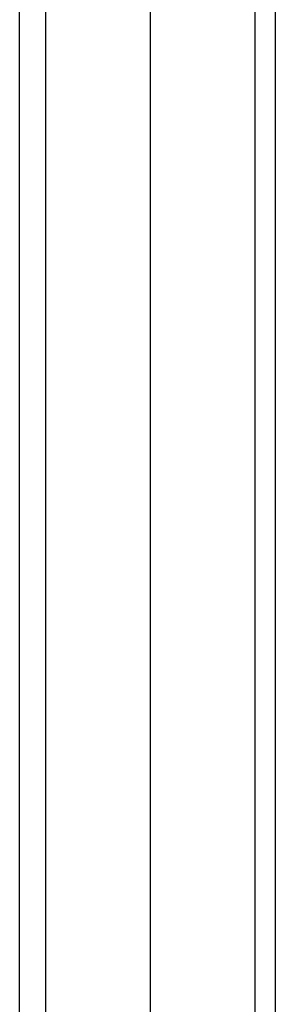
# Model space of a CAD drawing. Header units: millimetres. Extents: x 0 to 420, y 0 to 297.
# Tile 16 of 22: x 335.938 to 336.803, y 216.66 to 219.987. Entities that reach past the tile are written whole.
import ezdxf

# ---------------------------------------------------------------- set-up
doc = ezdxf.new("R2010")
doc.units = ezdxf.units.MM

msp = doc.modelspace()

# ---------------------------------------------------------------- linework, layer by layer
at = {"color": 7, "linetype": 'Continuous', "lineweight": 25}
for p, q in [((336.803, 211.0709), (336.803, 233.7728)), ((336.7336, 233.7312), (336.7336, 210.7027)), ((336.38, 233.5271), (336.38, 210.4986)), ((336.0265, 184.1672), (336.0265, 232.5064)), ((335.9381, 184.1162), (335.9381, 222.9631))]:
    msp.add_line(p, q, dxfattribs=at)

doc.saveas('drawing.dxf')
